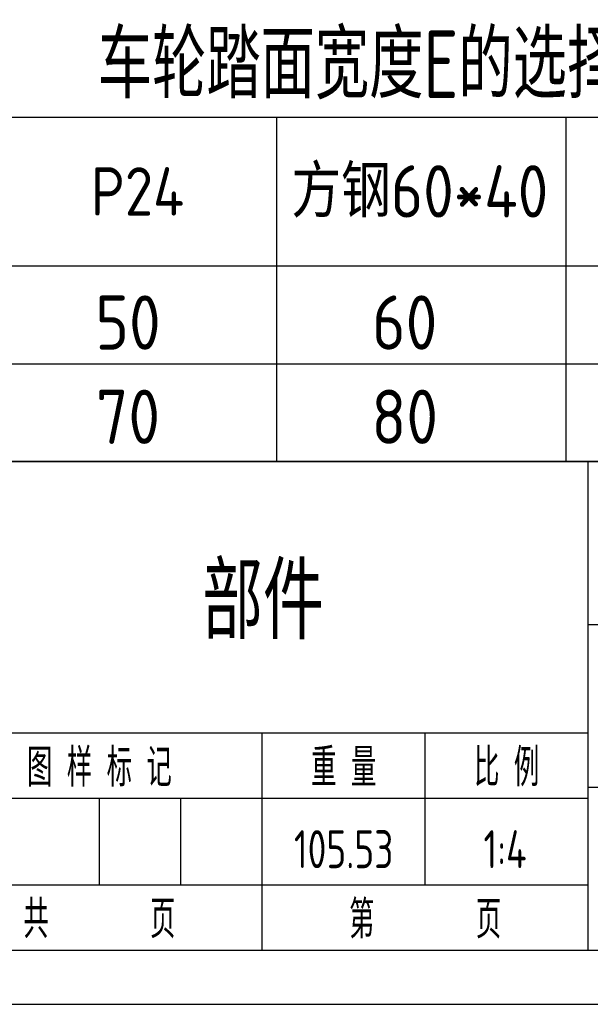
# Model space of a CAD drawing. Header units: millimetres. Extents: x -104 to 1580, y -20 to 1168.
# Tile 3 of 9: x 1111 to 1321, y -20 to 343. Entities that reach past the tile are written whole.
import ezdxf
from ezdxf.enums import TextEntityAlignment as Align

# ---------------------------------------------------------------- set-up
doc = ezdxf.new("R2010")
doc.units = ezdxf.units.MM
doc.header["$LTSCALE"] = 40
for name, color, linetype in [('1轮廓实线层', 7, 'Continuous'), ('2细线层', 4, 'Continuous'), ('6文字层', 3, 'Continuous'), ('图框层', 7, 'Continuous'), ('文字层', 3, 'Continuous')]:
    doc.layers.add(name, color=color, linetype=linetype)
doc.styles.add('PC_TEXTSTYLE', font='isocp.shx', dxfattribs={"width": 0.8, "bigfont": 'hzfs.shx'})

# ---------------------------------------------------------------- blocks, each defined once
blk = doc.blocks.new('PC_TITLE_BLOCK')
at = {"layer": '1轮廓实线层'}
for p, q in [((0, 45), (-180, 45)), ((-60, 30), (0, 30)), ((-180, 20), (-60, 20)), ((-60, 15), (0, 15)), ((-180, 0), (0, 0))]:
    blk.add_line(p, q, dxfattribs=at)
at = {"layer": '1轮廓实线层', "color": 7}
blk.add_line((-60, 0), (-60, 45), dxfattribs=at)
at = {"layer": '2细线层'}
for p, q in [((-90, 0), (-90, 20)), ((-75, 6), (-75, 20)), ((-120, 14), (-60, 14)), ((-105, 6), (-105, 14)), ((-97.5, 6), (-97.5, 14)), ((-120, 6), (-60, 6))]:
    blk.add_line(p, q, dxfattribs=at)
at = {"layer": '6文字层', "style": 'PC_TEXTSTYLE', "width": 0.667}
for s, p in [(' 图 样 标 记 ', (-105, 17)), (' 重 量 ', (-82.5, 17)), (' 比 例 ', (-67.5, 17)), ('共       页', (-105, 3)), ('第       页', (-75, 3))]:
    blk.add_text(s, height=3.5, dxfattribs=at).set_placement(p, align=Align.MIDDLE)
at = {"layer": '6文字层', "style": 'PC_TEXTSTYLE', "flags": 8}
for tag, height, width, p, p2 in [('产品名称或材料标记', 7, 0.600652, (-113.463, 28.635), (-66.422, 28.635)), ('图样名称', 5, 2.004495, (-54.785, 19.978), (-5.268, 19.978)), ('标准化', 3.5, 1.023147, (-133.835, 15.372), (-120.752, 15.372)), ('重量', 3.5, 1.408247, (-88.457, 7.542), (-76.549, 7.542)), ('比例', 3.5, 1.385287, (-73.354, 7.542), (-61.929, 7.542)), ('图样代号', 5, 2.006536, (-54.785, 5.63), (-5.516, 5.63)), ('审核', 3.5, 1.579393, (-163.989, 5.367), (-150.634, 5.367)), ('共几页', 3.5, 0.557144, (-108.073, 0.625), (-101.045, 0.625)), ('工艺', 3.5, 1.621807, (-164.21, 0.371), (-150.891, 0.371)), ('日期', 3.5, 1.560088, (-133.835, 0.371), (-120.752, 0.371))]:
    blk.add_attdef(tag, text='', height=height, dxfattribs=dict(at, width=width)).set_placement(p, p2, align=Align.FIT)
at = {"layer": '6文字层', "style": 'PC_TEXTSTYLE', "width": 9.905045, "flags": 8}
blk.add_attdef('设计', text='', height=3.5, rotation=358.46442, dxfattribs=at).set_placement((-164.229, 15.372), (-150.367, 15), align=Align.FIT)
at = {"layer": '6文字层', "color": 3, "style": 'PC_TEXTSTYLE', "width": 0.56476, "flags": 8}
blk.add_attdef('第几页', text='', height=3.5, dxfattribs=at).set_placement((-78.287, 0.753), (-71.163, 0.753), align=Align.FIT)
at = {"layer": '6文字层', "ltscale": 10, "style": 'PC_TEXTSTYLE', "flags": 1}
blk.add_attdef('图纸张数', (-58.679, -0.492), '', height=2.5, dxfattribs=at)

msp = doc.modelspace()

# ---------------------------------------------------------------- linework, layer by layer
msp.add_line((930.7, 306.96), (1560, 306.96))
at = {"layer": '1轮廓实线层'}
msp.add_line((930.7, 180), (1560, 180), dxfattribs=at)
at = {"layer": '2细线层'}
msp.add_line((-100, -20), (1580, -20), dxfattribs=at)
at = {"layer": '图框层'}
msp.add_line((0, 0), (1560, 0), dxfattribs=at)
at = {"layer": '文字层'}
for p, q in [((1205.27, 306.96), (1205.27, 180)), ((1311.76, 306.96), (1311.76, 180)), ((930.7, 252.12), (1560, 252.12)), ((930.7, 216.06), (1560, 216.06))]:
    msp.add_line(p, q, dxfattribs=at)

# ---------------------------------------------------------------- block references
at = {"layer": '图框层'}
ref = msp.add_blockref('PC_TITLE_BLOCK', (1560, 0), dxfattribs=dict(at, xscale=4, yscale=4, zscale=4))
ref.add_attrib('重量', '105.53', dxfattribs={"layer": '6文字层', "height": 14, "style": 'PC_TEXTSTYLE', "width": 0.8}).set_placement((1229.99, 30.17), align=Align.CENTER)
ref.add_attrib('产品名称或材料标记', '部件', dxfattribs={"layer": '6文字层', "height": 28, "style": 'PC_TEXTSTYLE', "width": 0.8}).set_placement((1200.23, 114.54), align=Align.CENTER)
ref.add_attrib('比例', '1:4', dxfattribs={"layer": '6文字层', "height": 14, "style": 'PC_TEXTSTYLE', "width": 0.8}).set_placement((1289.43, 30.17), align=Align.CENTER)

# ---------------------------------------------------------------- texts
at = {"layer": '6文字层', "style": 'PC_TEXTSTYLE', "width": 0.8}
msp.add_text('车轮踏面宽度E的选择', height=24.99, dxfattribs=at).set_placement((1139.41, 313.88))
at = {"layer": '文字层', "style": 'PC_TEXTSTYLE', "width": 0.95}
for s, height, p in [('方钢60*40', 19.278, (1258.03, 269.95)), ('P24', 17.85, (1154.02, 270.64)), ('50', 19.992, (1150.55, 221.26)), ('60', 19.992, (1252.47, 221.26)), ('70', 19.992, (1150.55, 186.53)), ('80', 19.992, (1252.47, 186.53))]:
    msp.add_text(s, height=height, dxfattribs=at).set_placement(p, align=Align.CENTER)

doc.saveas('drawing.dxf')
